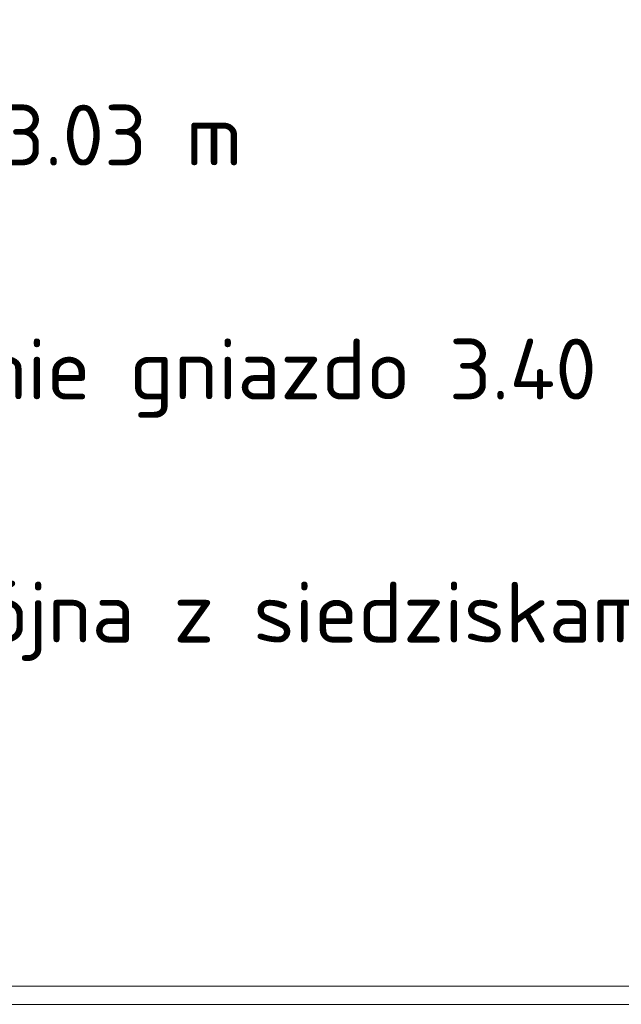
# Model space of a CAD drawing. Header units: millimetres. Extents: x 0 to 6535399, y 0 to 6021678.
# Tile 45 of 59: x 6533009.6 to 6533019.5, y 6021274.93 to 6021291.12. Entities that reach past the tile are written whole.
import ezdxf

# ---------------------------------------------------------------- set-up
doc = ezdxf.new("R2010")
doc.units = ezdxf.units.MM
doc.layers.add('PZT', color=7, linetype='Continuous', lineweight=5)
doc.styles.add('R_G ISOC', font='isocpeur.ttf')

msp = doc.modelspace()

# ---------------------------------------------------------------- linework, layer by layer
at = {"layer": 'PZT', "linetype": 'ByBlock'}
for points in [[(6532990.223, 6021274.926), (6533040.223, 6021274.926), (6533040.223, 6021449.426), (6532990.223, 6021449.426)], [(6532990.523, 6021275.226), (6533039.923, 6021275.226), (6533039.923, 6021435.226), (6532990.523, 6021435.226)]]:
    msp.add_lwpolyline(points, close=True, dxfattribs=at)

# ---------------------------------------------------------------- texts
at = {"layer": 'PZT', "char_height": 1, "width": 40.91655, "attachment_point": 4, "style": 'R_G ISOC'}
for s, insert in [('linarium 3.03 x 3.03 m', (6532999.607, 6021289.226)), ('huśtawka bocianie gniazdo 3.40 x 2.40 m', (6532999.607, 6021285.226)), ('huśtawka podwójna z siedziskami 3.15 x 2.40 m', (6532999.607, 6021281.226))]:
    msp.add_mtext(s, dxfattribs=dict(at, insert=insert))

doc.saveas('drawing.dxf')
